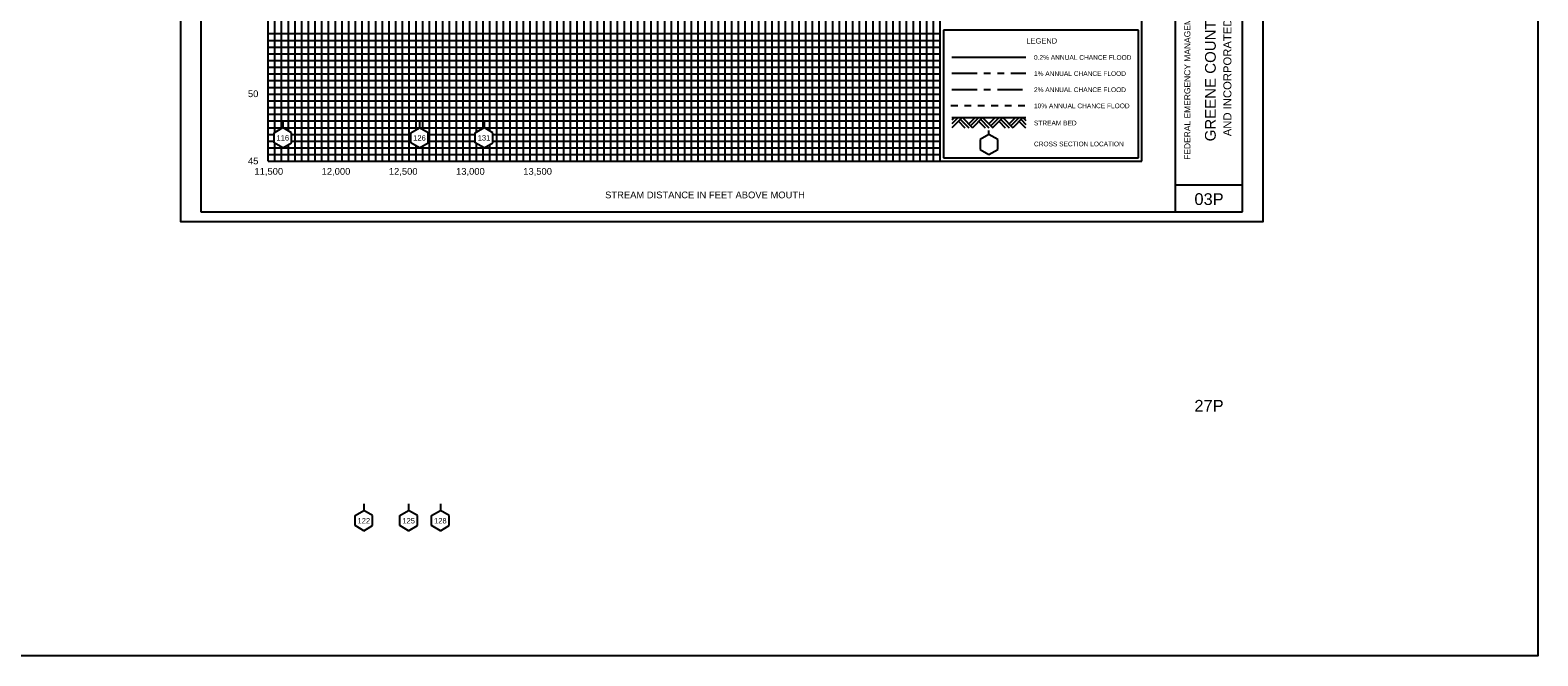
# Model space of a CAD drawing. Header units: inches. Extents: x -32 to 57.8, y 32 to 75.3.
# Tile 9 of 11: x 35.3 to 57.8, y 32 to 41.3. Entities that reach past the tile are written whole.
import ezdxf
from ezdxf.enums import TextEntityAlignment as Align

# ---------------------------------------------------------------- set-up
doc = ezdxf.new("R2010")
doc.units = ezdxf.units.IN
doc.header["$LTSCALE"] = 0.3
doc.header["$MEASUREMENT"] = 0
doc.set_wipeout_variables(frame=1)
for name, pattern in [('CENTER', [2, 1.25, -0.25, 0.25, -0.25]), ('DOT', [0.25, 0, -0.25]), ('HIDDEN', [0.375, 0.25, -0.125]), ('PHANTOM', [2.5, 1.25, -0.25, 0.25, -0.25, 0.25, -0.25])]:
    doc.linetypes.add(name, pattern=pattern)
doc.layers.get('0').update_dxf_attribs({"color": 3, "plot": 0})
for name, color, linetype in [('1', 5, 'Continuous'), ('2', 50, 'Continuous'), ('3', 9, 'DOT'), ('7', 7, 'Continuous'), ('STREAM', 5, 'Continuous'), ('STRUCTURE', 30, 'Continuous'), ('TEXT', 255, 'Continuous'), ('WS10', 4, 'HIDDEN'), ('WS100', 5, 'PHANTOM'), ('WS50', 1, 'CENTER'), ('WS500', 1, 'Continuous'), ('XSEC', 7, 'Continuous')]:
    doc.layers.add(name, color=color, linetype=linetype)
doc.styles.add('ARIAL', font='ARIAL.TTF')
doc.styles.add('xs', font='ARIAL.TTF')

# ---------------------------------------------------------------- blocks, each defined once
blk = doc.blocks.new('wipeout')
blk.add_wipeout([(0, 0.15), (-0.129917, 0.075), (-0.129917, -0.075), (0, -0.15), (0.129917, -0.075), (0.129917, 0.075)])
blk = doc.blocks.new('xsec')
blk.add_line((0, 0.35), (0, 0.25))
blk.add_blockref('wipeout', (0, 0.1))
for p, q in [((-0.13, 0.175), (0, 0.25)), ((0.13, 0.175), (0, 0.25)), ((0, 0.25), (0, 0.25)), ((-0.13, 0.025), (-0.13, 0.175)), ((0, -0.05), (-0.13, 0.025)), ((0, -0.05), (0.13, 0.025)), ((0.13, 0.025), (0.13, 0.175))]:
    blk.add_line(p, q)

msp = doc.modelspace()

# ---------------------------------------------------------------- linework, layer by layer
at = {"color": 252}
msp.add_lwpolyline([(37.586, 48.777), (53.686, 48.777), (53.686, 38.477), (37.586, 38.477)], close=True, dxfattribs=at)
at = {"layer": '1'}
for p, q in [((37.886, 48.627), (37.886, 38.627)), ((52.386, 38.627), (52.386, 48.627)), ((53.386, 38.627), (53.386, 48.627)), ((52.386, 39.027), (53.386, 39.027)), ((37.886, 38.627), (37.886, 38.627)), ((37.886, 38.627), (53.386, 38.627)), ((37.886, 38.627), (37.886, 38.627))]:
    msp.add_line(p, q, dxfattribs=at)
at = {"layer": '2', "color": 50}
for p, q in [((38.886, 39.377), (38.886, 48.377)), ((39.886, 39.377), (39.886, 48.377)), ((40.886, 39.377), (40.886, 48.377)), ((41.886, 39.377), (41.886, 48.377)), ((42.886, 39.377), (42.886, 48.377)), ((43.886, 39.377), (43.886, 48.377)), ((44.886, 39.377), (44.886, 48.377)), ((45.886, 39.377), (45.886, 48.377)), ((46.886, 39.377), (46.886, 48.377)), ((47.886, 39.377), (47.886, 48.377)), ((48.886, 39.377), (48.886, 48.377)), ((51.886, 39.377), (51.886, 48.377)), ((38.886, 40.377), (48.886, 40.377)), ((38.886, 39.377), (51.886, 39.377))]:
    msp.add_line(p, q, dxfattribs=at)
at = {"layer": '3', "color": 8, "linetype": 'Continuous'}
for p, q in [((38.986, 39.377), (38.986, 48.377)), ((39.086, 39.377), (39.086, 48.377)), ((39.186, 39.377), (39.186, 48.377)), ((39.286, 39.377), (39.286, 48.377)), ((39.386, 39.377), (39.386, 48.377)), ((39.486, 39.377), (39.486, 48.377)), ((39.586, 39.377), (39.586, 48.377)), ((39.686, 39.377), (39.686, 48.377)), ((39.786, 39.377), (39.786, 48.377)), ((39.986, 39.377), (39.986, 48.377)), ((40.086, 39.377), (40.086, 48.377)), ((40.186, 39.377), (40.186, 48.377)), ((40.286, 39.377), (40.286, 48.377)), ((40.386, 39.377), (40.386, 48.377)), ((40.486, 39.377), (40.486, 48.377)), ((40.586, 39.377), (40.586, 48.377)), ((40.686, 39.377), (40.686, 48.377)), ((40.786, 39.377), (40.786, 48.377)), ((40.986, 39.377), (40.986, 48.377)), ((41.086, 39.377), (41.086, 48.377)), ((41.186, 39.377), (41.186, 48.377)), ((41.286, 39.377), (41.286, 48.377)), ((41.386, 39.377), (41.386, 48.377)), ((41.486, 39.377), (41.486, 48.377)), ((41.586, 39.377), (41.586, 48.377)), ((41.686, 39.377), (41.686, 48.377)), ((41.786, 39.377), (41.786, 48.377)), ((41.986, 39.377), (41.986, 48.377)), ((42.086, 39.377), (42.086, 48.377)), ((42.186, 39.377), (42.186, 48.377)), ((42.286, 39.377), (42.286, 48.377)), ((42.386, 39.377), (42.386, 48.377)), ((42.486, 39.377), (42.486, 48.377)), ((42.586, 39.377), (42.586, 48.377)), ((42.686, 39.377), (42.686, 48.377)), ((42.786, 39.377), (42.786, 48.377)), ((42.986, 39.377), (42.986, 48.377)), ((43.086, 39.377), (43.086, 48.377)), ((43.186, 39.377), (43.186, 48.377)), ((43.286, 39.377), (43.286, 48.377)), ((43.386, 39.377), (43.386, 48.377)), ((43.486, 39.377), (43.486, 48.377)), ((43.586, 39.377), (43.586, 48.377)), ((43.686, 39.377), (43.686, 48.377)), ((43.786, 39.377), (43.786, 48.377)), ((43.986, 39.377), (43.986, 48.377)), ((44.086, 39.377), (44.086, 48.377)), ((44.186, 39.377), (44.186, 48.377)), ((44.286, 39.377), (44.286, 48.377)), ((44.386, 39.377), (44.386, 48.377)), ((44.486, 39.377), (44.486, 48.377)), ((44.586, 39.377), (44.586, 48.377)), ((44.686, 39.377), (44.686, 48.377)), ((44.786, 39.377), (44.786, 48.377)), ((44.986, 39.377), (44.986, 48.377)), ((45.086, 39.377), (45.086, 48.377)), ((45.186, 39.377), (45.186, 48.377)), ((45.286, 39.377), (45.286, 48.377)), ((45.386, 39.377), (45.386, 48.377)), ((45.486, 39.377), (45.486, 48.377)), ((45.586, 39.377), (45.586, 48.377)), ((45.686, 39.377), (45.686, 48.377)), ((45.786, 39.377), (45.786, 48.377)), ((45.986, 39.377), (45.986, 48.377)), ((46.086, 39.377), (46.086, 48.377)), ((46.186, 39.377), (46.186, 48.377)), ((46.286, 39.377), (46.286, 48.377)), ((46.386, 39.377), (46.386, 48.377)), ((46.486, 39.377), (46.486, 48.377)), ((46.586, 39.377), (46.586, 48.377)), ((46.686, 39.377), (46.686, 48.377)), ((46.786, 39.377), (46.786, 48.377)), ((46.986, 39.377), (46.986, 48.377)), ((47.086, 39.377), (47.086, 48.377)), ((47.186, 39.377), (47.186, 48.377)), ((47.286, 39.377), (47.286, 48.377)), ((47.386, 39.377), (47.386, 48.377)), ((47.486, 39.377), (47.486, 48.377)), ((47.586, 39.377), (47.586, 48.377)), ((47.686, 39.377), (47.686, 48.377)), ((47.786, 39.377), (47.786, 48.377)), ((47.986, 39.377), (47.986, 48.377)), ((48.086, 39.377), (48.086, 48.377)), ((48.186, 39.377), (48.186, 48.377)), ((48.286, 39.377), (48.286, 48.377)), ((48.386, 39.377), (48.386, 48.377)), ((48.486, 39.377), (48.486, 48.377)), ((48.586, 39.377), (48.586, 48.377)), ((48.686, 39.377), (48.686, 48.377)), ((48.786, 39.377), (48.786, 48.377)), ((38.886, 41.277), (48.886, 41.277)), ((38.886, 41.177), (48.886, 41.177)), ((38.886, 41.077), (48.886, 41.077)), ((38.886, 40.977), (48.886, 40.977)), ((38.886, 40.877), (48.886, 40.877)), ((38.886, 40.777), (48.886, 40.777)), ((38.886, 40.677), (48.886, 40.677)), ((38.886, 40.577), (48.886, 40.577)), ((38.886, 40.477), (48.886, 40.477)), ((38.886, 40.277), (48.886, 40.277)), ((38.886, 40.177), (48.886, 40.177)), ((38.886, 40.077), (48.886, 40.077)), ((38.886, 39.977), (48.886, 39.977)), ((38.886, 39.877), (48.886, 39.877)), ((38.886, 39.777), (48.886, 39.777)), ((38.886, 39.677), (48.886, 39.677)), ((38.886, 39.577), (48.886, 39.577)), ((38.886, 39.477), (48.886, 39.477))]:
    msp.add_line(p, q, dxfattribs=at)
at = {"layer": '7'}
for p, q in [((49.611, 39.777), (49.481, 39.702)), ((49.611, 39.777), (49.611, 39.834)), ((49.741, 39.702), (49.611, 39.777)), ((49.481, 39.702), (49.481, 39.552)), ((49.481, 39.702), (49.481, 39.702)), ((49.481, 39.552), (49.611, 39.477)), ((49.611, 39.477), (49.741, 39.552)), ((49.741, 39.552), (49.741, 39.702))]:
    msp.add_line(p, q, dxfattribs=at)
at = {"layer": 'STREAM'}
for p, q in [((49.098, 40.027), (49.061, 39.99)), ((49.155, 40.027), (49.061, 39.933)), ((49.211, 40.027), (49.061, 39.877)), ((49.061, 40.027), (50.161, 40.027)), ((49.158, 39.973), (49.254, 39.877)), ((49.186, 40.001), (49.311, 39.877)), ((49.217, 40.027), (49.367, 39.877)), ((49.404, 40.027), (49.311, 39.933)), ((49.461, 40.027), (49.339, 39.905)), ((49.517, 40.027), (49.367, 39.877)), ((49.461, 39.97), (49.554, 39.877)), ((49.489, 39.999), (49.611, 39.877)), ((49.517, 40.027), (49.667, 39.877)), ((49.704, 40.027), (49.611, 39.933)), ((49.761, 40.027), (49.639, 39.905)), ((49.815, 40.024), (49.665, 39.874)), ((49.761, 39.97), (49.854, 39.877)), ((49.789, 39.999), (49.911, 39.877)), ((49.817, 40.027), (49.967, 39.877)), ((50.004, 40.027), (49.911, 39.933)), ((50.061, 40.027), (49.939, 39.905)), ((50.117, 40.027), (49.967, 39.877)), ((50.061, 39.97), (50.154, 39.877)), ((50.089, 39.999), (50.161, 39.926)), ((50.117, 40.027), (50.161, 39.983))]:
    msp.add_line(p, q, dxfattribs=at)
at = {"layer": 'STRUCTURE'}
msp.add_lwpolyline([(-9.197, 56.181), (57.779, 56.181), (57.779, 32.019), (-9.197, 32.019)], close=True, dxfattribs=at)
at = {"layer": 'TEXT'}
for p, q in [((51.836, 41.327), (48.936, 41.327)), ((48.936, 41.327), (48.936, 39.427)), ((51.836, 39.427), (51.836, 41.327)), ((48.936, 39.427), (51.836, 39.427)), ((48.936, 39.427), (48.936, 39.427))]:
    msp.add_line(p, q, dxfattribs=at)
at = {"layer": 'WS10'}
msp.add_line((49.046, 40.207), (50.146, 40.207), dxfattribs=at)
at = {"layer": 'WS100'}
msp.add_line((49.061, 40.687), (50.161, 40.687), dxfattribs=at)
at = {"layer": 'WS50'}
msp.add_line((49.061, 40.447), (50.161, 40.447), dxfattribs=at)
at = {"layer": 'WS500'}
msp.add_line((49.061, 40.927), (50.161, 40.927), dxfattribs=at)

# ---------------------------------------------------------------- texts
at = {"layer": 'TEXT', "style": 'ARIAL'}
msp.add_text('FEDERAL EMERGENCY MANAGEMENT AGENCY', height=0.09, rotation=90, dxfattribs=at).set_placement((52.608, 39.399))
for s, height, p in [('GREENE COUNTY, NC', 0.16, (52.986, 40.872)), ('AND INCORPORATED AREA', 0.12, (53.219, 40.877))]:
    msp.add_text(s, height=height, rotation=90, dxfattribs=at).set_placement(p, align=Align.CENTER)
for s, height, p in [('LEGEND', 0.08, (50.167, 41.129)), ('0.2% ANNUAL CHANCE FLOOD', 0.07, (50.281, 40.887)), ('1% ANNUAL CHANCE FLOOD', 0.07, (50.281, 40.647)), (' 50', 0.1, (38.546, 40.332)), ('2% ANNUAL CHANCE FLOOD', 0.07, (50.281, 40.407)), ('10% ANNUAL CHANCE FLOOD', 0.07, (50.281, 40.167)), ('STREAM BED', 0.07, (50.281, 39.912)), ('CROSS SECTION LOCATION', 0.07, (50.281, 39.6)), (' 45', 0.1, (38.546, 39.332))]:
    msp.add_text(s, height=height, dxfattribs=at).set_placement(p)
for s, height, p in [('11,500', 0.1, (38.895, 39.177)), ('12,000', 0.1, (39.895, 39.177)), ('12,500', 0.1, (40.895, 39.177)), ('13,000', 0.1, (41.895, 39.177)), ('13,500', 0.1, (42.895, 39.177)), ('STREAM DISTANCE IN FEET ABOVE MOUTH', 0.1, (45.386, 38.827)), ('03P', 0.175, (52.886, 38.727)), ('27P', 0.175, (52.886, 35.652))]:
    msp.add_text(s, height=height, dxfattribs=at).set_placement(p, align=Align.CENTER)

# ---------------------------------------------------------------- next in the draw order: block references
at = {"layer": 'XSEC', "color": 3}
for p in [(39.104, 39.628), (41.138, 39.627), (42.098, 39.628), (40.31, 33.931), (40.976, 33.931), (41.448, 33.931)]:
    msp.add_blockref('xsec', p, dxfattribs=at)

# ---------------------------------------------------------------- next in the draw order: texts
at = {"layer": 'TEXT', "style": 'xs'}
for s, p in [('116', (39.104, 39.726, 1)), ('126', (41.138, 39.725, 1)), ('131', (42.098, 39.726, 1)), ('122', (40.31, 34.029, 1)), ('125', (40.976, 34.029, 1)), ('128', (41.448, 34.029, 1))]:
    msp.add_text(s, height=0.08, dxfattribs=at).set_placement(p, align=Align.MIDDLE_CENTER)

doc.saveas('drawing.dxf')
